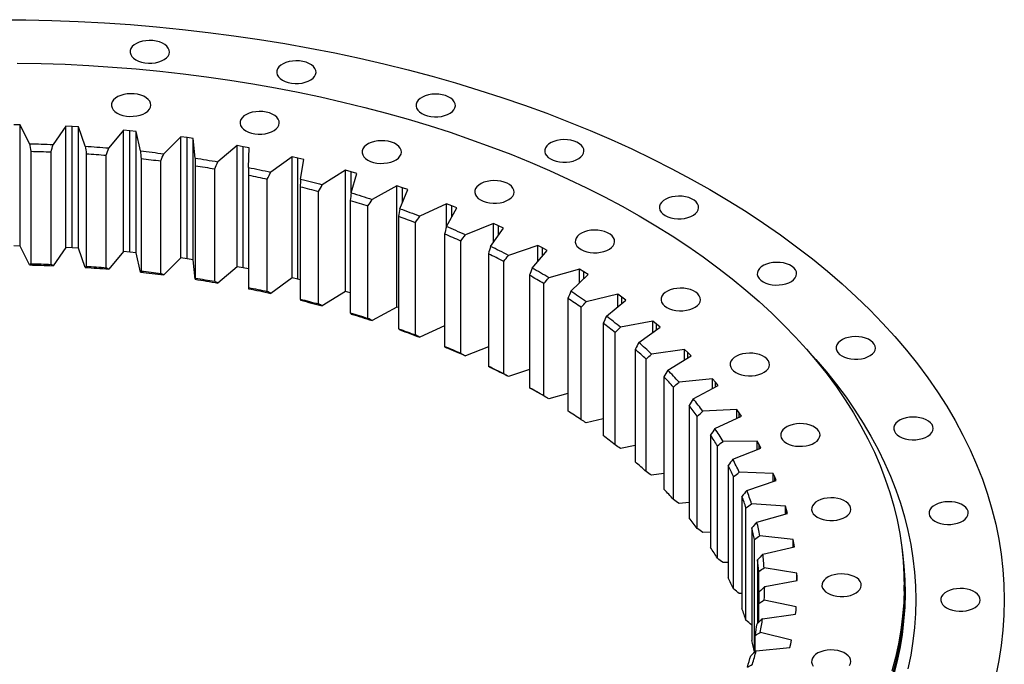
# Model space of a CAD drawing. Header units: millimetres. Extents: x 136 to 6498, y 4766 to 9347.
# Tile 10 of 10: x 4369 to 4920, y 7196 to 7557. Entities that reach past the tile are written whole.
import ezdxf

# ---------------------------------------------------------------- set-up
doc = ezdxf.new("R2010")
doc.units = ezdxf.units.MM
doc.header["$LTSCALE"] = 20

msp = doc.modelspace()

# ---------------------------------------------------------------- linework, layer by layer
at = {"color": 7, "linetype": 'Continuous', "lineweight": 25}
for p, q in [((4369.4, 7497.89), (4365.84, 7497.95)), ((4374.5, 7487.31), (4369.4, 7497.89)), ((4369.4, 7430.12), (4369.4, 7497.89)), ((4394.83, 7497.09), (4387.76, 7486.89)), ((4398.38, 7496.92), (4394.83, 7497.09)), ((4394.83, 7429.32), (4394.83, 7497.09)), ((4401.93, 7496.71), (4398.38, 7496.92)), ((4398.38, 7429.15), (4398.38, 7496.92)), ((4405.67, 7485.94), (4401.93, 7496.71)), ((4401.93, 7428.94), (4401.93, 7496.71)), ((4427.19, 7494.84), (4418.84, 7484.96)), ((4430.71, 7494.52), (4427.19, 7494.84)), ((4427.19, 7427.07), (4427.19, 7494.84)), ((4434.22, 7494.17), (4430.71, 7494.52)), ((4430.71, 7426.75), (4430.71, 7494.52)), ((4436.59, 7483.26), (4434.22, 7494.17)), ((4434.22, 7426.39), (4434.22, 7494.17)), ((4459.17, 7491.23), (4449.6, 7481.73)), ((4462.64, 7490.77), (4459.17, 7491.23)), ((4459.17, 7423.46), (4459.17, 7491.23)), ((4466.1, 7490.27), (4462.64, 7490.77)), ((4462.64, 7423), (4462.64, 7490.77)), ((4467.09, 7479.29), (4466.1, 7490.27)), ((4466.1, 7422.49), (4466.1, 7490.27)), ((4490.62, 7486.29), (4479.87, 7477.22)), ((4494.02, 7485.68), (4490.62, 7486.29)), ((4490.62, 7418.51), (4490.62, 7486.29)), ((4497.4, 7485.03), (4494.02, 7485.68)), ((4494.02, 7417.91), (4494.02, 7485.68)), ((4497, 7474.04), (4497.4, 7485.03)), ((4375.34, 7483.1), (4375.34, 7420.23)), ((4386.59, 7419.87), (4386.59, 7482.75)), ((4406.29, 7481.71), (4406.29, 7418.83)), ((4417.46, 7418), (4417.46, 7480.88)), ((4436.98, 7479.01), (4436.98, 7416.14)), ((4521.35, 7480.03), (4509.49, 7471.44)), ((4524.67, 7479.28), (4521.35, 7480.03)), ((4521.35, 7412.26), (4521.35, 7480.03)), ((4527.96, 7478.49), (4524.67, 7479.28)), ((4524.67, 7411.51), (4524.67, 7479.28)), ((4526.17, 7467.55), (4527.96, 7478.49)), ((4448.02, 7414.84), (4448.02, 7477.71)), ((4467.25, 7475.02), (4467.25, 7412.15)), ((4478.09, 7410.39), (4478.09, 7473.27)), ((4551.21, 7472.49), (4538.29, 7464.42)), ((4554.43, 7471.61), (4551.21, 7472.49)), ((4551.21, 7404.72), (4551.21, 7472.49)), ((4496.93, 7469.78), (4496.93, 7406.9)), ((4507.52, 7404.69), (4507.52, 7467.56)), ((4557.61, 7470.68), (4554.43, 7471.61)), ((4554.43, 7459.75), (4554.43, 7471.61)), ((4554.44, 7459.85), (4557.61, 7470.68)), ((4525.87, 7463.29), (4525.87, 7400.42)), ((4580.04, 7463.72), (4566.14, 7456.22)), ((4583.13, 7462.7), (4580.04, 7463.72)), ((4580.04, 7395.95), (4580.04, 7463.72)), ((4581.66, 7450.97), (4586.19, 7461.64)), ((4586.19, 7461.64), (4583.13, 7462.7)), ((4583.13, 7454.44), (4583.13, 7462.7)), ((4536.15, 7397.76), (4536.15, 7460.64)), ((4553.91, 7455.6), (4553.91, 7392.73)), ((4563.83, 7389.65), (4563.83, 7452.52)), ((4607.68, 7453.76), (4592.87, 7446.86)), ((4610.64, 7452.61), (4607.68, 7453.76)), ((4607.68, 7440.96), (4607.68, 7453.76)), ((4607.68, 7440.97), (4613.55, 7451.42)), ((4613.55, 7451.42), (4610.64, 7452.61)), ((4610.64, 7446.23), (4610.64, 7452.61)), ((4580.91, 7446.75), (4580.91, 7383.88)), ((4590.41, 7380.39), (4590.41, 7443.26)), ((4633.99, 7442.65), (4618.34, 7436.4)), ((4632.38, 7429.9), (4639.55, 7440.08)), ((4636.79, 7441.38), (4633.99, 7442.65)), ((4633.99, 7432.19), (4633.99, 7442.65)), ((4639.55, 7440.08), (4636.79, 7441.38)), ((4636.79, 7436.17), (4636.79, 7441.38)), ((4606.71, 7436.79), (4606.71, 7373.92)), ((4369.4, 7430.12), (4365.84, 7430.18)), ((4374.5, 7419.53), (4369.4, 7430.12)), ((4394.83, 7429.32), (4387.76, 7419.11)), ((4398.38, 7429.15), (4394.83, 7429.32)), ((4401.93, 7428.94), (4398.38, 7429.15)), ((4405.67, 7418.17), (4401.93, 7428.94)), ((4615.75, 7370.04), (4615.75, 7432.91)), ((4658.83, 7430.47), (4642.43, 7424.89)), ((4661.46, 7429.08), (4658.83, 7430.47)), ((4658.83, 7421.58), (4658.83, 7430.47)), ((4664.05, 7427.67), (4661.46, 7429.08)), ((4661.46, 7424.65), (4661.46, 7429.08)), ((4427.19, 7427.07), (4418.84, 7417.19)), ((4430.71, 7426.75), (4427.19, 7427.07)), ((4434.22, 7426.39), (4430.71, 7426.75)), ((4436.59, 7415.49), (4434.22, 7426.39)), ((4459.17, 7423.46), (4449.6, 7413.96)), ((4462.64, 7423), (4459.17, 7423.46)), ((4466.1, 7422.49), (4462.64, 7423)), ((4631.19, 7425.77), (4631.19, 7362.89)), ((4655.6, 7417.82), (4664.05, 7427.67)), ((4467.09, 7411.52), (4466.1, 7422.49)), ((4490.62, 7418.51), (4479.87, 7409.44)), ((4494.02, 7417.91), (4490.62, 7418.51)), ((4496.93, 7417.35), (4494.02, 7417.91)), ((4639.71, 7358.64), (4639.71, 7421.52)), ((4682.05, 7417.27), (4664.99, 7412.4)), ((4684.51, 7415.78), (4682.05, 7417.27)), ((4682.05, 7409.51), (4682.05, 7417.27)), ((4521.35, 7412.26), (4509.49, 7403.66)), ((4524.67, 7411.51), (4521.35, 7412.26)), ((4654.2, 7413.74), (4654.2, 7350.87)), ((4677.24, 7404.79), (4686.91, 7414.26)), ((4686.91, 7414.26), (4684.51, 7415.78)), ((4684.51, 7411.91), (4684.51, 7415.78)), ((4525.87, 7411.22), (4524.67, 7411.51)), ((4662.17, 7346.27), (4662.17, 7409.14)), ((4551.21, 7404.72), (4538.29, 7396.65)), ((4553.91, 7403.98), (4551.21, 7404.72)), ((4675.64, 7400.78), (4675.64, 7337.9)), ((4703.55, 7403.13), (4685.92, 7398.99)), ((4705.81, 7401.54), (4703.55, 7403.13)), ((4703.55, 7396.21), (4703.55, 7403.13)), ((4708.01, 7399.92), (4705.81, 7401.54)), ((4705.81, 7398.09), (4705.81, 7401.54)), ((4580.04, 7395.95), (4566.14, 7388.44)), ((4580.91, 7395.66), (4580.04, 7395.95)), ((4683, 7332.98), (4683, 7395.85)), ((4697.17, 7390.89), (4708.01, 7399.92)), ((4606.71, 7385.53), (4592.87, 7379.08)), ((4695.38, 7386.94), (4695.38, 7324.07)), ((4723.2, 7388.12), (4705.09, 7384.74)), ((4715.29, 7376.18), (4727.24, 7384.74)), ((4725.25, 7386.44), (4723.2, 7388.12)), ((4723.2, 7381.84), (4723.2, 7388.12)), ((4727.24, 7384.74), (4725.25, 7386.44)), ((4725.25, 7383.31), (4725.25, 7386.44)), ((4702.1, 7318.85), (4702.1, 7381.73)), ((4631.19, 7373.76), (4618.34, 7368.62)), ((4713.31, 7372.32), (4713.31, 7309.44)), ((4740.9, 7372.33), (4722.42, 7369.71)), ((4731.5, 7360.75), (4744.5, 7368.78)), ((4742.74, 7370.56), (4740.9, 7372.33)), ((4740.9, 7366.55), (4740.9, 7372.33)), ((4744.5, 7368.78), (4742.74, 7370.56)), ((4742.74, 7367.69), (4742.74, 7370.56)), ((4719.35, 7303.96), (4719.35, 7366.83)), ((4654.2, 7361.12), (4642.43, 7357.12)), ((4729.35, 7356.97), (4729.35, 7294.1)), ((4734.68, 7288.37), (4734.68, 7351.25)), ((4756.56, 7355.83), (4737.79, 7354)), ((4745.72, 7344.68), (4759.7, 7352.14)), ((4758.16, 7353.99), (4756.56, 7355.83)), ((4756.56, 7350.46), (4756.56, 7355.83)), ((4759.7, 7352.14), (4758.16, 7353.99)), ((4758.16, 7351.31), (4758.16, 7353.99)), ((4675.64, 7347.67), (4664.99, 7344.63)), ((4743.41, 7340.99), (4743.41, 7278.12)), ((4748, 7272.18), (4748, 7335.06)), ((4770.09, 7338.71), (4751.14, 7337.68)), ((4757.87, 7328.05), (4772.76, 7334.9)), ((4771.46, 7336.81), (4770.09, 7338.71)), ((4770.09, 7333.67), (4770.09, 7338.71)), ((4772.76, 7334.9), (4771.46, 7336.81)), ((4771.46, 7334.3), (4771.46, 7336.81)), ((4695.38, 7333.44), (4685.92, 7331.22)), ((4755.41, 7324.46), (4755.41, 7261.59)), ((4713.31, 7318.5), (4705.09, 7316.96)), ((4759.24, 7255.48), (4759.24, 7318.35)), ((4781.42, 7321.07), (4762.39, 7320.84)), ((4782.54, 7319.12), (4781.42, 7321.07)), ((4781.42, 7316.29), (4781.42, 7321.07)), ((4783.6, 7317.15), (4782.54, 7319.12)), ((4782.54, 7316.74), (4782.54, 7319.12)), ((4767.88, 7310.95), (4783.6, 7317.15)), ((4765.28, 7307.47), (4765.28, 7244.6)), ((4729.35, 7302.92), (4722.42, 7301.94)), ((4790.49, 7303), (4771.48, 7303.57)), ((4791.36, 7301.01), (4790.49, 7303)), ((4790.49, 7298.44), (4790.49, 7303)), ((4768.33, 7238.34), (4768.33, 7301.22)), ((4775.71, 7293.48), (4792.16, 7299)), ((4792.16, 7299), (4791.36, 7301.01)), ((4791.36, 7298.73), (4791.36, 7301.01)), ((4743.41, 7286.77), (4737.79, 7286.22)), ((4772.98, 7290.11), (4772.98, 7227.24)), ((4797.24, 7284.6), (4778.36, 7285.97)), ((4775.23, 7220.87), (4775.23, 7283.74)), ((4781.3, 7275.72), (4798.41, 7280.54)), ((4797.86, 7282.57), (4797.24, 7284.6)), ((4797.24, 7280.21), (4797.24, 7284.6)), ((4798.41, 7280.54), (4797.86, 7282.57)), ((4797.86, 7280.38), (4797.86, 7282.57)), ((4755.41, 7270.14), (4751.14, 7269.9)), ((4778.47, 7272.47), (4778.47, 7209.6)), ((4779.9, 7203.15), (4779.9, 7266.03)), ((4801.66, 7265.96), (4782.99, 7268.12)), ((4802.02, 7263.91), (4801.66, 7265.96)), ((4801.66, 7261.71), (4801.66, 7265.96)), ((4802.31, 7261.86), (4802.02, 7263.91)), ((4802.02, 7261.79), (4802.02, 7263.91)), ((4784.63, 7257.78), (4802.31, 7261.86)), ((4765.28, 7253.1), (4762.39, 7253.07)), ((4781.71, 7254.65), (4781.71, 7219.12)), ((4782.33, 7219.7), (4782.33, 7248.16)), ((4803.7, 7247.18), (4785.36, 7250.12)), ((4803.8, 7245.12), (4803.7, 7247.18)), ((4803.7, 7243.04), (4803.7, 7247.18)), ((4785.69, 7239.74), (4803.83, 7243.07)), ((4803.83, 7243.07), (4803.8, 7245.12)), ((4803.8, 7243.06), (4803.8, 7245.12)), ((4772.98, 7235.75), (4771.48, 7235.8)), ((4863.69, 7237.15), (4863.69, 7240.42)), ((4782.48, 7219.85), (4782.48, 7230.24)), ((4803.37, 7228.37), (4785.45, 7232.07)), ((4802.98, 7224.26), (4803.21, 7226.31)), ((4803.21, 7226.31), (4803.37, 7228.37)), ((4784.46, 7221.71), (4802.98, 7224.26)), ((4778.47, 7218.18), (4778.36, 7218.19)), ((4800.65, 7209.62), (4783.25, 7214.07)), ((4780.37, 7203.25), (4780.37, 7212.36)), ((4800.24, 7207.58), (4800.65, 7209.62)), ((4780.08, 7202.99), (4779.9, 7203.15)), ((4780.96, 7203.77), (4799.75, 7205.54)), ((4799.75, 7205.54), (4800.24, 7207.58))]:
    msp.add_line(p, q, dxfattribs=at)
at = {"color": 7, "linetype": 'Continuous', "lineweight": 25, "flags": 128}
for points in [[(4357.69, 7556.69), (4372.4, 7556.58), (4387.11, 7556.24), (4401.79, 7555.69), (4416.44, 7554.91), (4431.05, 7553.91), (4445.61, 7552.69), (4460.11, 7551.26), (4474.54, 7549.6), (4488.89, 7547.72), (4503.15, 7545.63), (4517.31, 7543.33), (4531.36, 7540.81), (4545.29, 7538.08), (4559.1, 7535.14), (4572.76, 7531.99), (4586.28, 7528.64), (4599.64, 7525.08), (4612.83, 7521.33), (4625.86, 7517.37), (4638.69, 7513.22), (4651.34, 7508.88), (4663.78, 7504.35), (4676.01, 7499.63), (4688.03, 7494.73), (4699.82, 7489.65), (4711.37, 7484.39), (4722.68, 7478.96), (4733.74, 7473.36), (4744.55, 7467.59), (4755.09, 7461.66)], [(4434, 7534.24), (4435.51, 7533.51), (4437.23, 7532.94), (4439.09, 7532.57), (4441.04, 7532.39), (4443.01, 7532.42), (4444.94, 7532.64), (4446.77, 7533.07), (4448.44, 7533.67), (4449.9, 7534.44), (4451.09, 7535.35), (4451.99, 7536.36), (4452.55, 7537.45), (4452.77, 7538.58), (4452.64, 7539.72), (4452.16, 7540.82), (4451.34, 7541.86), (4450.22, 7542.79), (4448.83, 7543.6), (4447.2, 7544.25), (4445.41, 7544.72), (4443.5, 7545), (4441.53, 7545.07), (4439.57, 7544.95), (4437.68, 7544.62), (4435.92, 7544.1), (4434.35, 7543.41), (4433.02, 7542.57), (4431.97, 7541.61), (4431.24, 7540.55), (4430.84, 7539.44), (4430.8, 7538.3), (4431.11, 7537.17), (4431.76, 7536.1), (4432.73, 7535.11), (4434, 7534.24)], [(4516.01, 7522.87), (4517.52, 7522.14), (4519.24, 7521.58), (4521.1, 7521.2), (4523.05, 7521.02), (4525.02, 7521.05), (4526.95, 7521.28), (4528.78, 7521.7), (4530.45, 7522.31), (4531.91, 7523.07), (4533.1, 7523.98), (4534, 7524.99), (4534.57, 7526.08), (4534.79, 7527.22), (4534.65, 7528.35), (4534.17, 7529.46), (4533.36, 7530.49), (4532.23, 7531.43), (4530.84, 7532.23), (4529.22, 7532.88), (4527.42, 7533.35), (4525.51, 7533.63), (4523.54, 7533.71), (4521.58, 7533.58), (4519.69, 7533.25), (4517.94, 7532.74), (4516.37, 7532.05), (4515.04, 7531.21), (4513.99, 7530.24), (4513.25, 7529.19), (4512.86, 7528.07), (4512.81, 7526.93), (4513.12, 7525.81), (4513.77, 7524.73), (4514.75, 7523.74), (4516.01, 7522.87)], [(4367.71, 7532.47), (4381.06, 7532.21), (4394.4, 7531.76), (4407.7, 7531.1), (4420.98, 7530.23), (4434.21, 7529.17), (4447.38, 7527.9), (4460.5, 7526.43), (4473.54, 7524.77), (4486.5, 7522.9), (4499.37, 7520.84), (4512.15, 7518.58), (4524.81, 7516.13), (4537.36, 7513.49), (4549.79, 7510.66), (4562.08, 7507.64), (4574.22, 7504.43), (4586.22, 7501.04), (4598.06, 7497.46), (4609.73, 7493.71), (4621.22, 7489.78), (4632.53, 7485.68), (4643.65, 7481.41), (4654.57, 7476.97), (4665.28, 7472.36), (4675.78, 7467.59), (4686.06, 7462.66), (4696.11, 7457.58), (4705.92, 7452.35), (4715.49, 7446.97)], [(4423.59, 7504.48), (4425.11, 7503.75), (4426.82, 7503.19), (4428.69, 7502.82), (4430.63, 7502.64), (4432.6, 7502.66), (4434.54, 7502.89), (4436.37, 7503.32), (4438.04, 7503.92), (4439.49, 7504.69), (4440.69, 7505.6), (4441.58, 7506.61), (4442.15, 7507.7), (4442.37, 7508.83), (4442.24, 7509.97), (4441.76, 7511.07), (4440.94, 7512.11), (4439.82, 7513.04), (4438.42, 7513.85), (4436.8, 7514.5), (4435.01, 7514.97), (4433.09, 7515.25), (4431.13, 7515.32), (4429.17, 7515.19), (4427.28, 7514.87), (4425.52, 7514.35), (4423.95, 7513.66), (4422.62, 7512.82), (4421.57, 7511.86), (4420.84, 7510.8), (4420.44, 7509.68), (4420.4, 7508.55), (4420.71, 7507.42), (4421.36, 7506.35), (4422.33, 7505.36), (4423.59, 7504.48)], [(4593.93, 7504.24), (4595.45, 7503.51), (4597.16, 7502.94), (4599.02, 7502.57), (4600.97, 7502.39), (4602.94, 7502.42), (4604.88, 7502.64), (4606.71, 7503.07), (4608.38, 7503.67), (4609.83, 7504.44), (4611.03, 7505.35), (4611.92, 7506.36), (4612.49, 7507.45), (4612.71, 7508.58), (4612.58, 7509.72), (4612.09, 7510.82), (4611.28, 7511.86), (4610.16, 7512.8), (4608.76, 7513.6), (4607.14, 7514.25), (4605.35, 7514.72), (4603.43, 7515), (4601.47, 7515.07), (4599.51, 7514.95), (4597.62, 7514.62), (4595.86, 7514.1), (4594.29, 7513.41), (4592.96, 7512.57), (4591.91, 7511.61), (4591.18, 7510.55), (4590.78, 7509.44), (4590.74, 7508.3), (4591.05, 7507.17), (4591.7, 7506.1), (4592.67, 7505.11), (4593.93, 7504.24)], [(4495.46, 7494.52), (4496.97, 7493.79), (4498.69, 7493.23), (4500.55, 7492.86), (4502.5, 7492.68), (4504.47, 7492.7), (4506.4, 7492.93), (4508.23, 7493.36), (4509.9, 7493.96), (4511.36, 7494.73), (4512.55, 7495.63), (4513.45, 7496.65), (4514.02, 7497.74), (4514.24, 7498.87), (4514.1, 7500.01), (4513.62, 7501.11), (4512.81, 7502.15), (4511.68, 7503.08), (4510.29, 7503.89), (4508.67, 7504.54), (4506.87, 7505.01), (4504.96, 7505.29), (4502.99, 7505.36), (4501.03, 7505.23), (4499.14, 7504.91), (4497.39, 7504.39), (4495.82, 7503.7), (4494.49, 7502.86), (4493.44, 7501.9), (4492.7, 7500.84), (4492.31, 7499.72), (4492.26, 7498.59), (4492.57, 7497.46), (4493.22, 7496.39), (4494.2, 7495.4), (4495.46, 7494.52)], [(4563.74, 7478.2), (4565.26, 7477.47), (4566.97, 7476.9), (4568.83, 7476.53), (4570.78, 7476.35), (4572.75, 7476.38), (4574.69, 7476.6), (4576.52, 7477.03), (4578.19, 7477.63), (4579.64, 7478.4), (4580.84, 7479.31), (4581.73, 7480.32), (4582.3, 7481.41), (4582.52, 7482.54), (4582.39, 7483.68), (4581.9, 7484.78), (4581.09, 7485.82), (4579.97, 7486.76), (4578.57, 7487.56), (4576.95, 7488.21), (4575.15, 7488.68), (4573.24, 7488.96), (4571.27, 7489.03), (4569.32, 7488.91), (4567.43, 7488.58), (4565.67, 7488.06), (4564.1, 7487.37), (4562.77, 7486.53), (4561.72, 7485.57), (4560.99, 7484.51), (4560.59, 7483.4), (4560.55, 7482.26), (4560.86, 7481.13), (4561.51, 7480.06), (4562.48, 7479.07), (4563.74, 7478.2)], [(4665.85, 7478.79), (4667.36, 7478.07), (4669.08, 7477.5), (4670.94, 7477.13), (4672.89, 7476.95), (4674.86, 7476.97), (4676.79, 7477.2), (4678.62, 7477.63), (4680.29, 7478.23), (4681.75, 7479), (4682.94, 7479.91), (4683.84, 7480.92), (4684.4, 7482.01), (4684.62, 7483.14), (4684.49, 7484.28), (4684.01, 7485.38), (4683.19, 7486.42), (4682.07, 7487.35), (4680.68, 7488.16), (4679.06, 7488.81), (4677.26, 7489.28), (4675.35, 7489.56), (4673.38, 7489.63), (4671.42, 7489.51), (4669.53, 7489.18), (4667.77, 7488.66), (4666.21, 7487.97), (4664.87, 7487.13), (4663.83, 7486.17), (4663.09, 7485.11), (4662.7, 7484), (4662.65, 7482.86), (4662.96, 7481.73), (4663.61, 7480.66), (4664.58, 7479.67), (4665.85, 7478.79)], [(4374.5, 7487.31), (4376.16, 7487.27), (4377.82, 7487.22), (4379.48, 7487.18), (4381.13, 7487.13), (4382.79, 7487.07), (4384.45, 7487.01), (4386.1, 7486.95), (4387.76, 7486.89)], [(4405.67, 7485.94), (4407.32, 7485.83), (4408.97, 7485.72), (4410.62, 7485.6), (4412.27, 7485.48), (4413.91, 7485.36), (4415.56, 7485.23), (4417.2, 7485.1), (4418.84, 7484.96)], [(4375.34, 7483.1), (4376.75, 7483.07), (4378.16, 7483.03), (4379.56, 7482.99), (4380.97, 7482.95), (4382.37, 7482.9), (4383.78, 7482.85), (4385.18, 7482.8), (4386.59, 7482.75)], [(4406.29, 7481.71), (4407.69, 7481.61), (4409.09, 7481.52), (4410.49, 7481.42), (4411.88, 7481.31), (4413.28, 7481.21), (4414.67, 7481.1), (4416.07, 7480.99), (4417.46, 7480.88)], [(4436.59, 7483.26), (4438.22, 7483.09), (4439.85, 7482.9), (4441.48, 7482.72), (4443.11, 7482.53), (4444.73, 7482.33), (4446.36, 7482.14), (4447.98, 7481.94), (4449.6, 7481.73)], [(4436.98, 7479.01), (4438.37, 7478.86), (4439.75, 7478.7), (4441.13, 7478.54), (4442.51, 7478.38), (4443.89, 7478.22), (4445.27, 7478.05), (4446.64, 7477.88), (4448.02, 7477.71)], [(4467.09, 7479.29), (4468.69, 7479.04), (4470.29, 7478.79), (4471.89, 7478.54), (4473.49, 7478.28), (4475.09, 7478.02), (4476.69, 7477.76), (4478.28, 7477.49), (4479.87, 7477.22)], [(4467.25, 7475.02), (4468.61, 7474.81), (4469.97, 7474.6), (4471.32, 7474.38), (4472.68, 7474.17), (4474.04, 7473.94), (4475.39, 7473.72), (4476.74, 7473.49), (4478.09, 7473.27)], [(4497, 7474.04), (4498.57, 7473.73), (4500.13, 7473.41), (4501.7, 7473.09), (4503.26, 7472.77), (4504.82, 7472.44), (4506.38, 7472.11), (4507.93, 7471.77), (4509.49, 7471.44)], [(4496.93, 7469.78), (4498.26, 7469.51), (4499.59, 7469.24), (4500.92, 7468.97), (4502.24, 7468.69), (4503.56, 7468.41), (4504.88, 7468.13), (4506.2, 7467.85), (4507.52, 7467.56)], [(4526.17, 7467.55), (4527.69, 7467.17), (4529.21, 7466.79), (4530.73, 7466.4), (4532.25, 7466.01), (4533.77, 7465.62), (4535.28, 7465.23), (4536.79, 7464.83), (4538.29, 7464.42)], [(4525.87, 7463.29), (4527.16, 7462.97), (4528.45, 7462.64), (4529.74, 7462.31), (4531.03, 7461.98), (4532.31, 7461.65), (4533.6, 7461.32), (4534.88, 7460.98), (4536.15, 7460.64)], [(4626.76, 7455.9), (4628.27, 7455.17), (4629.99, 7454.61), (4631.85, 7454.23), (4633.8, 7454.06), (4635.77, 7454.08), (4637.7, 7454.31), (4639.53, 7454.73), (4641.2, 7455.34), (4642.66, 7456.11), (4643.85, 7457.01), (4644.75, 7458.03), (4645.32, 7459.12), (4645.54, 7460.25), (4645.4, 7461.39), (4644.92, 7462.49), (4644.11, 7463.53), (4642.98, 7464.46), (4641.59, 7465.27), (4639.97, 7465.92), (4638.17, 7466.39), (4636.26, 7466.66), (4634.29, 7466.74), (4632.33, 7466.61), (4630.44, 7466.29), (4628.69, 7465.77), (4627.12, 7465.08), (4625.79, 7464.24), (4624.74, 7463.28), (4624, 7462.22), (4623.61, 7461.1), (4623.56, 7459.97), (4623.87, 7458.84), (4624.52, 7457.77), (4625.5, 7456.78), (4626.76, 7455.9)], [(4755.09, 7461.66), (4765.35, 7455.58), (4775.34, 7449.34), (4785.04, 7442.96), (4794.45, 7436.43), (4803.56, 7429.76), (4812.36, 7422.95), (4820.85, 7416.02), (4829.03, 7408.95), (4836.88, 7401.77), (4844.4, 7394.47), (4851.59, 7387.06), (4858.44, 7379.54), (4864.95, 7371.93), (4871.1, 7364.21), (4876.91, 7356.41), (4882.36, 7348.52), (4887.46, 7340.55), (4892.19, 7332.51), (4896.55, 7324.4), (4900.54, 7316.22), (4904.16, 7307.99), (4907.41, 7299.71), (4910.28, 7291.38), (4912.77, 7283.01), (4914.88, 7274.6), (4916.61, 7266.17), (4917.96, 7257.71), (4918.92, 7249.23), (4919.5, 7240.75), (4919.69, 7232.25), (4919.5, 7223.76), (4918.92, 7215.27), (4917.96, 7206.8), (4916.61, 7198.34), (4914.88, 7189.91)], [(4554.44, 7459.85), (4555.91, 7459.4), (4557.38, 7458.96), (4558.85, 7458.51), (4560.31, 7458.06), (4561.77, 7457.6), (4563.23, 7457.14), (4564.68, 7456.68), (4566.14, 7456.22)], [(4729.98, 7447.17), (4731.5, 7446.44), (4733.21, 7445.88), (4735.07, 7445.51), (4737.02, 7445.33), (4738.99, 7445.35), (4740.93, 7445.58), (4742.76, 7446.01), (4744.43, 7446.61), (4745.88, 7447.38), (4747.08, 7448.28), (4747.97, 7449.3), (4748.54, 7450.39), (4748.76, 7451.52), (4748.63, 7452.66), (4748.14, 7453.76), (4747.33, 7454.8), (4746.21, 7455.73), (4744.81, 7456.54), (4743.19, 7457.19), (4741.4, 7457.66), (4739.48, 7457.94), (4737.52, 7458.01), (4735.56, 7457.88), (4733.67, 7457.56), (4731.91, 7457.04), (4730.34, 7456.35), (4729.01, 7455.51), (4727.96, 7454.55), (4727.23, 7453.49), (4726.83, 7452.37), (4726.79, 7451.24), (4727.1, 7450.11), (4727.75, 7449.04), (4728.72, 7448.05), (4729.98, 7447.17)], [(4553.91, 7455.6), (4555.16, 7455.23), (4556.41, 7454.85), (4557.65, 7454.47), (4558.89, 7454.08), (4560.13, 7453.7), (4561.37, 7453.31), (4562.6, 7452.92), (4563.83, 7452.52)], [(4581.66, 7450.97), (4583.07, 7450.47), (4584.48, 7449.96), (4585.89, 7449.45), (4587.29, 7448.94), (4588.69, 7448.42), (4590.09, 7447.9), (4591.48, 7447.38), (4592.87, 7446.86)], [(4580.91, 7446.75), (4582.11, 7446.32), (4583.3, 7445.89), (4584.49, 7445.46), (4585.68, 7445.03), (4586.87, 7444.59), (4588.05, 7444.15), (4589.23, 7443.71), (4590.41, 7443.26)], [(4715.49, 7446.97), (4724.81, 7441.45), (4733.87, 7435.78), (4742.67, 7429.98), (4751.21, 7424.05), (4759.47, 7417.99), (4767.45, 7411.8), (4775.14, 7405.5), (4782.54, 7399.08), (4789.65, 7392.55), (4796.46, 7385.92), (4802.96, 7379.18), (4809.15, 7372.35), (4815.02, 7365.42), (4820.58, 7358.41), (4825.81, 7351.31), (4830.72, 7344.14), (4835.3, 7336.9), (4839.54, 7329.58), (4843.45, 7322.21), (4847.02, 7314.78), (4850.25, 7307.3), (4853.14, 7299.77), (4855.68, 7292.2), (4857.87, 7284.59), (4859.72, 7276.95), (4861.21, 7269.29), (4862.36, 7261.61), (4863.15, 7253.91), (4863.59, 7246.2), (4863.68, 7238.49), (4863.42, 7230.78), (4862.8, 7223.08), (4861.83, 7215.39), (4860.51, 7207.71), (4858.84, 7200.06), (4856.82, 7192.44)], [(4682.96, 7428.19), (4684.48, 7427.46), (4686.19, 7426.9), (4688.05, 7426.53), (4690, 7426.35), (4691.97, 7426.37), (4693.9, 7426.6), (4695.73, 7427.02), (4697.4, 7427.63), (4698.86, 7428.4), (4700.05, 7429.3), (4700.95, 7430.32), (4701.52, 7431.41), (4701.74, 7432.54), (4701.6, 7433.68), (4701.12, 7434.78), (4700.31, 7435.82), (4699.18, 7436.75), (4697.79, 7437.56), (4696.17, 7438.21), (4694.37, 7438.68), (4692.46, 7438.95), (4690.49, 7439.03), (4688.53, 7438.9), (4686.64, 7438.58), (4684.89, 7438.06), (4683.32, 7437.37), (4681.99, 7436.53), (4680.94, 7435.57), (4680.2, 7434.51), (4679.81, 7433.39), (4679.76, 7432.26), (4680.07, 7431.13), (4680.72, 7430.06), (4681.7, 7429.07), (4682.96, 7428.19)], [(4374.5, 7419.53), (4376.16, 7419.49), (4377.82, 7419.45), (4379.48, 7419.4), (4381.13, 7419.35), (4382.79, 7419.3), (4384.45, 7419.24), (4386.1, 7419.18), (4387.76, 7419.11)], [(4375.34, 7420.23), (4376.75, 7420.2), (4378.16, 7420.16), (4379.56, 7420.12), (4380.97, 7420.07), (4382.37, 7420.03), (4383.78, 7419.98), (4385.18, 7419.93), (4386.59, 7419.87)], [(4405.67, 7418.17), (4407.32, 7418.06), (4408.97, 7417.95), (4410.62, 7417.83), (4412.27, 7417.71), (4413.91, 7417.58), (4415.56, 7417.46), (4417.2, 7417.33), (4418.84, 7417.19)], [(4406.29, 7418.83), (4407.69, 7418.74), (4409.09, 7418.64), (4410.49, 7418.54), (4411.88, 7418.44), (4413.28, 7418.34), (4414.67, 7418.23), (4416.07, 7418.12), (4417.46, 7418)], [(4784.76, 7410.15), (4786.27, 7409.42), (4787.99, 7408.86), (4789.85, 7408.48), (4791.8, 7408.3), (4793.77, 7408.33), (4795.7, 7408.56), (4797.53, 7408.98), (4799.2, 7409.59), (4800.66, 7410.35), (4801.85, 7411.26), (4802.75, 7412.27), (4803.32, 7413.36), (4803.54, 7414.5), (4803.4, 7415.63), (4802.92, 7416.74), (4802.11, 7417.77), (4800.98, 7418.71), (4799.59, 7419.51), (4797.97, 7420.16), (4796.17, 7420.63), (4794.26, 7420.91), (4792.29, 7420.99), (4790.33, 7420.86), (4788.44, 7420.53), (4786.69, 7420.02), (4785.12, 7419.33), (4783.79, 7418.49), (4782.74, 7417.52), (4782, 7416.46), (4781.61, 7415.35), (4781.56, 7414.21), (4781.87, 7413.09), (4782.52, 7412.01), (4783.5, 7411.02), (4784.76, 7410.15)], [(4436.59, 7415.49), (4438.22, 7415.31), (4439.85, 7415.13), (4441.48, 7414.94), (4443.11, 7414.75), (4444.73, 7414.56), (4446.36, 7414.37), (4447.98, 7414.16), (4449.6, 7413.96)], [(4436.98, 7416.14), (4438.37, 7415.98), (4439.75, 7415.83), (4441.13, 7415.67), (4442.51, 7415.51), (4443.89, 7415.34), (4445.27, 7415.18), (4446.64, 7415.01), (4448.02, 7414.84)], [(4467.25, 7412.15), (4468.61, 7411.94), (4469.97, 7411.73), (4471.32, 7411.51), (4472.68, 7411.29), (4474.04, 7411.07), (4475.39, 7410.85), (4476.74, 7410.62), (4478.09, 7410.39)], [(4467.09, 7411.52), (4468.69, 7411.27), (4470.29, 7411.02), (4471.89, 7410.77), (4473.49, 7410.51), (4475.09, 7410.25), (4476.69, 7409.98), (4478.28, 7409.72), (4479.87, 7409.44)], [(4496.93, 7406.9), (4498.26, 7406.63), (4499.59, 7406.36), (4500.92, 7406.09), (4502.24, 7405.82), (4503.56, 7405.54), (4504.88, 7405.26), (4506.2, 7404.98), (4507.52, 7404.69)], [(4497, 7406.27), (4498.57, 7405.96), (4500.13, 7405.64), (4501.7, 7405.32), (4503.26, 7405), (4504.82, 7404.67), (4506.38, 7404.34), (4507.93, 7404), (4509.49, 7403.66)], [(4730.96, 7395.75), (4732.47, 7395.02), (4734.19, 7394.46), (4736.05, 7394.08), (4738, 7393.9), (4739.97, 7393.93), (4741.9, 7394.16), (4743.73, 7394.58), (4745.4, 7395.19), (4746.86, 7395.95), (4748.05, 7396.86), (4748.95, 7397.87), (4749.52, 7398.97), (4749.74, 7400.1), (4749.6, 7401.23), (4749.12, 7402.34), (4748.31, 7403.37), (4747.18, 7404.31), (4745.79, 7405.11), (4744.17, 7405.76), (4742.37, 7406.23), (4740.46, 7406.51), (4738.49, 7406.59), (4736.53, 7406.46), (4734.64, 7406.13), (4732.89, 7405.62), (4731.32, 7404.93), (4729.99, 7404.09), (4728.94, 7403.12), (4728.2, 7402.07), (4727.81, 7400.95), (4727.76, 7399.81), (4728.07, 7398.69), (4728.72, 7397.61), (4729.7, 7396.62), (4730.96, 7395.75)], [(4525.87, 7400.42), (4527.16, 7400.09), (4528.45, 7399.77), (4529.74, 7399.44), (4531.03, 7399.11), (4532.31, 7398.78), (4533.6, 7398.44), (4534.88, 7398.1), (4536.15, 7397.76)], [(4526.17, 7399.78), (4527.69, 7399.4), (4529.21, 7399.02), (4530.73, 7398.63), (4532.25, 7398.24), (4533.77, 7397.85), (4535.28, 7397.45), (4536.79, 7397.05), (4538.29, 7396.65)], [(4553.91, 7392.73), (4555.16, 7392.35), (4556.41, 7391.97), (4557.65, 7391.59), (4558.89, 7391.21), (4560.13, 7390.82), (4561.37, 7390.43), (4562.6, 7390.04), (4563.83, 7389.65)], [(4554.44, 7392.07), (4555.91, 7391.63), (4557.38, 7391.18), (4558.85, 7390.74), (4560.31, 7390.28), (4561.77, 7389.83), (4563.23, 7389.37), (4564.68, 7388.91), (4566.14, 7388.44)], [(4580.91, 7383.88), (4582.11, 7383.45), (4583.3, 7383.02), (4584.49, 7382.59), (4585.68, 7382.15), (4586.87, 7381.72), (4588.05, 7381.28), (4589.23, 7380.83), (4590.41, 7380.39)], [(4581.66, 7383.2), (4583.07, 7382.69), (4584.48, 7382.19), (4585.89, 7381.68), (4587.29, 7381.16), (4588.69, 7380.65), (4590.09, 7380.13), (4591.48, 7379.61), (4592.87, 7379.08)], [(4828.83, 7368.63), (4830.34, 7367.9), (4832.06, 7367.34), (4833.92, 7366.97), (4835.87, 7366.79), (4837.84, 7366.81), (4839.77, 7367.04), (4841.6, 7367.47), (4843.27, 7368.07), (4844.73, 7368.84), (4845.92, 7369.74), (4846.82, 7370.76), (4847.38, 7371.85), (4847.61, 7372.98), (4847.47, 7374.12), (4846.99, 7375.22), (4846.18, 7376.26), (4845.05, 7377.19), (4843.66, 7378), (4842.04, 7378.65), (4840.24, 7379.12), (4838.33, 7379.4), (4836.36, 7379.47), (4834.4, 7379.34), (4832.51, 7379.02), (4830.76, 7378.5), (4829.19, 7377.81), (4827.86, 7376.97), (4826.81, 7376.01), (4826.07, 7374.95), (4825.68, 7373.83), (4825.63, 7372.7), (4825.94, 7371.57), (4826.59, 7370.5), (4827.57, 7369.51), (4828.83, 7368.63)], [(4769.58, 7359.37), (4771.09, 7358.64), (4772.81, 7358.08), (4774.67, 7357.7), (4776.62, 7357.52), (4778.59, 7357.55), (4780.52, 7357.78), (4782.35, 7358.2), (4784.02, 7358.81), (4785.48, 7359.58), (4786.67, 7360.48), (4787.57, 7361.5), (4788.13, 7362.59), (4788.35, 7363.72), (4788.22, 7364.85), (4787.74, 7365.96), (4786.92, 7366.99), (4785.8, 7367.93), (4784.41, 7368.73), (4782.78, 7369.38), (4780.99, 7369.85), (4779.08, 7370.13), (4777.11, 7370.21), (4775.15, 7370.08), (4773.26, 7369.75), (4771.5, 7369.24), (4769.93, 7368.55), (4768.6, 7367.71), (4767.56, 7366.74), (4766.82, 7365.69), (4766.43, 7364.57), (4766.38, 7363.43), (4766.69, 7362.31), (4767.34, 7361.23), (4768.31, 7360.24), (4769.58, 7359.37)], [(4808.71, 7372.84), (4814.33, 7366.65), (4820.27, 7359.71), (4825.88, 7352.67), (4831.18, 7345.56), (4836.15, 7338.36), (4840.8, 7331.1), (4845.11, 7323.76), (4849.09, 7316.36), (4852.73, 7308.91), (4856.03, 7301.4), (4858.99, 7293.85), (4861.61, 7286.25), (4863.88, 7278.62), (4865.81, 7270.95), (4867.38, 7263.26), (4868.61, 7255.55), (4869.49, 7247.82), (4870.02, 7240.08), (4870.19, 7232.34), (4870.02, 7224.59), (4869.49, 7216.85), (4868.61, 7209.12), (4867.38, 7201.41), (4865.81, 7193.72)], [(4797.86, 7319.95), (4799.38, 7319.22), (4801.09, 7318.66), (4802.95, 7318.28), (4804.9, 7318.11), (4806.87, 7318.13), (4808.8, 7318.36), (4810.63, 7318.78), (4812.3, 7319.39), (4813.76, 7320.16), (4814.95, 7321.06), (4815.85, 7322.08), (4816.42, 7323.17), (4816.64, 7324.3), (4816.5, 7325.43), (4816.02, 7326.54), (4815.21, 7327.58), (4814.08, 7328.51), (4812.69, 7329.32), (4811.07, 7329.96), (4809.27, 7330.44), (4807.36, 7330.71), (4805.39, 7330.79), (4803.43, 7330.66), (4801.54, 7330.33), (4799.79, 7329.82), (4798.22, 7329.13), (4796.89, 7328.29), (4795.84, 7327.32), (4795.1, 7326.27), (4794.71, 7325.15), (4794.66, 7324.01), (4794.97, 7322.89), (4795.62, 7321.82), (4796.6, 7320.82), (4797.86, 7319.95)], [(4861.11, 7323.65), (4862.62, 7322.92), (4864.34, 7322.36), (4866.2, 7321.98), (4868.15, 7321.8), (4870.12, 7321.83), (4872.05, 7322.06), (4873.88, 7322.48), (4875.55, 7323.09), (4877, 7323.85), (4878.2, 7324.76), (4879.09, 7325.77), (4879.66, 7326.87), (4879.88, 7328), (4879.75, 7329.13), (4879.27, 7330.24), (4878.45, 7331.27), (4877.33, 7332.21), (4875.93, 7333.01), (4874.31, 7333.66), (4872.52, 7334.13), (4870.61, 7334.41), (4868.64, 7334.49), (4866.68, 7334.36), (4864.79, 7334.03), (4863.03, 7333.52), (4861.46, 7332.83), (4860.13, 7331.99), (4859.08, 7331.02), (4858.35, 7329.97), (4857.95, 7328.85), (4857.91, 7327.71), (4858.22, 7326.59), (4858.87, 7325.51), (4859.84, 7324.52), (4861.11, 7323.65)], [(4815.12, 7278.46), (4816.63, 7277.73), (4818.34, 7277.17), (4820.21, 7276.8), (4822.15, 7276.62), (4824.13, 7276.64), (4826.06, 7276.87), (4827.89, 7277.3), (4829.56, 7277.9), (4831.01, 7278.67), (4832.21, 7279.58), (4833.1, 7280.59), (4833.67, 7281.68), (4833.89, 7282.81), (4833.76, 7283.95), (4833.28, 7285.05), (4832.46, 7286.09), (4831.34, 7287.02), (4829.94, 7287.83), (4828.32, 7288.48), (4826.53, 7288.95), (4824.61, 7289.23), (4822.65, 7289.3), (4820.69, 7289.17), (4818.8, 7288.85), (4817.04, 7288.33), (4815.47, 7287.64), (4814.14, 7286.8), (4813.09, 7285.84), (4812.36, 7284.78), (4811.96, 7283.66), (4811.92, 7282.53), (4812.23, 7281.4), (4812.88, 7280.33), (4813.85, 7279.34), (4815.12, 7278.46)], [(4880.8, 7276.3), (4882.31, 7275.57), (4884.03, 7275.01), (4885.89, 7274.64), (4887.83, 7274.46), (4889.81, 7274.48), (4891.74, 7274.71), (4893.57, 7275.14), (4895.24, 7275.74), (4896.69, 7276.51), (4897.89, 7277.42), (4898.78, 7278.43), (4899.35, 7279.52), (4899.57, 7280.65), (4899.44, 7281.79), (4898.96, 7282.89), (4898.14, 7283.93), (4897.02, 7284.86), (4895.62, 7285.67), (4894, 7286.32), (4892.21, 7286.79), (4890.3, 7287.07), (4888.33, 7287.14), (4886.37, 7287.01), (4884.48, 7286.69), (4882.72, 7286.17), (4881.15, 7285.48), (4879.82, 7284.64), (4878.77, 7283.68), (4878.04, 7282.62), (4877.64, 7281.5), (4877.6, 7280.37), (4877.91, 7279.24), (4878.56, 7278.17), (4879.53, 7277.18), (4880.8, 7276.3)], [(4862.37, 7261.54), (4862.75, 7258.82), (4863.58, 7251.15), (4864.06, 7243.47), (4864.19, 7235.78), (4863.97, 7228.1), (4863.4, 7220.42), (4862.48, 7212.75), (4861.22, 7205.1), (4859.6, 7197.47), (4857.64, 7189.87)], [(4820.91, 7235.93), (4822.43, 7235.2), (4824.14, 7234.64), (4826, 7234.26), (4827.95, 7234.08), (4829.92, 7234.11), (4831.86, 7234.34), (4833.69, 7234.76), (4835.36, 7235.37), (4836.81, 7236.13), (4838.01, 7237.04), (4838.9, 7238.05), (4839.47, 7239.14), (4839.69, 7240.28), (4839.56, 7241.41), (4839.07, 7242.52), (4838.26, 7243.55), (4837.14, 7244.49), (4835.74, 7245.29), (4834.12, 7245.94), (4832.33, 7246.41), (4830.41, 7246.69), (4828.45, 7246.77), (4826.49, 7246.64), (4824.6, 7246.31), (4822.84, 7245.8), (4821.27, 7245.11), (4819.94, 7244.27), (4818.89, 7243.3), (4818.16, 7242.25), (4817.76, 7241.13), (4817.72, 7239.99), (4818.03, 7238.87), (4818.68, 7237.79), (4819.65, 7236.8), (4820.91, 7235.93)], [(4863.69, 7237.15), (4863.68, 7235.22), (4863.42, 7227.51), (4862.8, 7219.81), (4861.83, 7212.12), (4860.51, 7204.45), (4858.84, 7196.8), (4856.82, 7189.17)], [(4887.41, 7227.76), (4888.93, 7227.03), (4890.64, 7226.47), (4892.5, 7226.1), (4894.45, 7225.92), (4896.42, 7225.94), (4898.36, 7226.17), (4900.19, 7226.6), (4901.86, 7227.2), (4903.31, 7227.97), (4904.51, 7228.87), (4905.4, 7229.89), (4905.97, 7230.98), (4906.19, 7232.11), (4906.06, 7233.25), (4905.57, 7234.35), (4904.76, 7235.39), (4903.64, 7236.32), (4902.24, 7237.13), (4900.62, 7237.78), (4898.83, 7238.25), (4896.91, 7238.53), (4894.95, 7238.6), (4892.99, 7238.47), (4891.1, 7238.15), (4889.34, 7237.63), (4887.77, 7236.94), (4886.44, 7236.1), (4885.39, 7235.14), (4884.66, 7234.08), (4884.26, 7232.96), (4884.22, 7231.83), (4884.53, 7230.7), (4885.18, 7229.63), (4886.15, 7228.64), (4887.41, 7227.76)], [(4833.1, 7195.52), (4833.67, 7196.61), (4833.89, 7197.74), (4833.76, 7198.88), (4833.28, 7199.98), (4832.46, 7201.02), (4831.34, 7201.95), (4829.94, 7202.76), (4828.32, 7203.41), (4826.53, 7203.88), (4824.61, 7204.16), (4822.65, 7204.23), (4820.69, 7204.1), (4818.8, 7203.78), (4817.04, 7203.26), (4815.47, 7202.57), (4814.14, 7201.73), (4813.09, 7200.77), (4812.36, 7199.71), (4811.96, 7198.59), (4811.92, 7197.46), (4812.23, 7196.33), (4812.88, 7195.26)]]:
    msp.add_lwpolyline(points, dxfattribs=at)
at = {"color": 7, "linetype": 'Continuous', "lineweight": 25}
for centre, radius, start, end in [((4418.28, 6984.95), 493.79, 66.0996, 67.4454), ((4417.86, 6984.28), 490.33, 66.1979, 67.3472), ((4437.36, 7026.15), 448.38, 62.784, 64.2192), ((4436.81, 7025.19), 445.24, 62.8887, 64.1144), ((4458.57, 7065.67), 403.52, 59.2329, 60.7725), ((4457.87, 7064.44), 400.7, 59.3452, 60.6602), ((4480.53, 7100.93), 357.74, 55.5296, 56.9478), ((4481.39, 7102.41), 360.26, 55.4084, 57.0689), ((4505.17, 7135.46), 319.54, 51.2702, 53.0691), ((4504.14, 7133.74), 317.3, 51.4015, 52.9378), ((4417.86, 6921.41), 490.33, 66.1979, 67.3472), ((4418.28, 6917.17), 493.79, 66.0996, 67.4454), ((4529.2, 7164.12), 282.13, 46.7772, 48.7318), ((4528, 7162.21), 280.15, 46.9199, 48.5891), ((4436.81, 6962.32), 445.24, 62.8887, 64.1144), ((4437.36, 6958.37), 448.38, 62.784, 64.2192), ((4551.34, 7185.9), 246.89, 42.0453, 43.8613), ((4552.7, 7187.99), 248.63, 41.8901, 44.0165), ((4457.87, 7001.57), 400.7, 59.3452, 60.6602), ((4455.91, 6993.21), 408.92, 60.1693, 60.7677), ((4573.37, 7204.68), 217.93, 36.7449, 38.7184), ((4574.89, 7206.89), 219.47, 36.5763, 38.887), ((4480.53, 7038.05), 357.74, 55.5296, 56.9478), ((4504.14, 7070.87), 317.3, 51.4015, 52.9378), ((4593.33, 7218.66), 193.56, 30.9994, 33.1353), ((4594.98, 7220.98), 194.92, 30.8169, 33.3178), ((4528, 7099.33), 280.15, 46.9199, 48.5891), ((4610.5, 7228.25), 173.87, 24.8113, 27.1055), ((4612.28, 7230.64), 175.1, 24.6153, 27.3015), ((4551.34, 7123.03), 246.89, 42.0453, 43.8613), ((4626.16, 7236.49), 160.04, 18.0064, 20.8587), ((4624.28, 7234.07), 158.91, 18.2145, 20.6506), ((4573.37, 7141.8), 217.93, 36.7449, 38.7184), ((4636.11, 7239.4), 149.67, 11.0631, 14.0457), ((4634.16, 7236.95), 148.62, 11.2807, 13.8281), ((4593.33, 7155.79), 193.56, 30.9994, 33.1353), ((4641.75, 7240.34), 143.94, 3.897, 6.9582), ((4639.77, 7237.89), 142.93, 4.1203, 6.7348), ((4610.5, 7165.38), 173.87, 24.8113, 27.1055), ((4640.9, 7237.97), 141.79, 356.8734, 359.5018), ((4642.89, 7240.42), 142.8, 356.6488, 359.7264), ((4624.28, 7171.2), 158.91, 18.2145, 20.6506), ((4639.48, 7240.79), 146.23, 349.4712, 352.5004), ((4637.51, 7238.34), 145.2, 349.6922, 352.2794), ((4634.16, 7174.08), 148.62, 11.2807, 13.8281), ((4631.65, 7242.58), 154.27, 342.5066, 345.4296), ((4629.74, 7240.12), 153.18, 342.7199, 345.2163)]:
    msp.add_arc(centre, radius, start, end, dxfattribs=at)
for points in [[(4374.5, 7487.31), (4374.78, 7485.91), (4375.06, 7484.51), (4375.34, 7483.1)], [(4386.59, 7482.75), (4386.98, 7484.13), (4387.37, 7485.51), (4387.76, 7486.89)], [(4405.67, 7485.94), (4405.88, 7484.53), (4406.09, 7483.12), (4406.29, 7481.71)], [(4417.46, 7480.88), (4417.92, 7482.24), (4418.38, 7483.6), (4418.84, 7484.96)], [(4436.59, 7483.26), (4436.72, 7481.85), (4436.85, 7480.43), (4436.98, 7479.01)], [(4448.02, 7477.71), (4448.55, 7479.05), (4449.08, 7480.39), (4449.6, 7481.73)], [(4467.09, 7479.29), (4467.14, 7477.87), (4467.19, 7476.45), (4467.25, 7475.02)], [(4478.09, 7473.27), (4478.69, 7474.58), (4479.28, 7475.9), (4479.87, 7477.22)], [(4497, 7474.04), (4496.98, 7472.62), (4496.95, 7471.2), (4496.93, 7469.78)], [(4507.52, 7467.56), (4508.18, 7468.85), (4508.83, 7470.15), (4509.49, 7471.44)], [(4526.17, 7467.55), (4526.07, 7466.13), (4525.97, 7464.71), (4525.87, 7463.29)], [(4536.15, 7460.64), (4536.87, 7461.9), (4537.58, 7463.16), (4538.29, 7464.42)], [(4554.44, 7459.85), (4554.26, 7458.43), (4554.09, 7457.02), (4553.91, 7455.6)], [(4563.83, 7452.52), (4564.6, 7453.75), (4565.37, 7454.98), (4566.14, 7456.22)], [(4581.66, 7450.97), (4581.41, 7449.56), (4581.16, 7448.16), (4580.91, 7446.75)], [(4590.41, 7443.26), (4591.23, 7444.46), (4592.05, 7445.66), (4592.87, 7446.86)], [(4607.68, 7440.97), (4607.36, 7439.58), (4607.04, 7438.18), (4606.71, 7436.79)], [(4615.75, 7432.91), (4616.61, 7434.07), (4617.48, 7435.23), (4618.34, 7436.4)], [(4632.38, 7429.9), (4631.98, 7428.52), (4631.58, 7427.14), (4631.19, 7425.77)], [(4639.71, 7421.52), (4640.62, 7422.64), (4641.52, 7423.76), (4642.43, 7424.89)], [(4375.34, 7420.23), (4375.06, 7420), (4374.78, 7419.77), (4374.5, 7419.53)], [(4387.76, 7419.11), (4387.37, 7419.37), (4386.98, 7419.62), (4386.59, 7419.87)], [(4406.29, 7418.83), (4406.09, 7418.61), (4405.88, 7418.39), (4405.67, 7418.17)], [(4418.84, 7417.19), (4418.38, 7417.46), (4417.92, 7417.73), (4417.46, 7418)], [(4655.6, 7417.82), (4655.14, 7416.46), (4654.67, 7415.1), (4654.2, 7413.74)], [(4436.98, 7416.14), (4436.85, 7415.92), (4436.72, 7415.71), (4436.59, 7415.49)], [(4449.6, 7413.96), (4449.08, 7414.25), (4448.55, 7414.55), (4448.02, 7414.84)], [(4467.25, 7412.15), (4467.19, 7411.94), (4467.14, 7411.73), (4467.09, 7411.52)], [(4662.17, 7409.14), (4663.11, 7410.23), (4664.05, 7411.31), (4664.99, 7412.4)], [(4479.87, 7409.44), (4479.28, 7409.76), (4478.69, 7410.08), (4478.09, 7410.39)], [(4496.93, 7406.9), (4496.95, 7406.69), (4496.98, 7406.48), (4497, 7406.27)], [(4509.49, 7403.66), (4508.83, 7404.01), (4508.18, 7404.35), (4507.52, 7404.69)], [(4677.24, 7404.79), (4676.71, 7403.45), (4676.17, 7402.11), (4675.64, 7400.78)], [(4525.87, 7400.42), (4525.97, 7400.2), (4526.07, 7399.99), (4526.17, 7399.78)], [(4538.29, 7396.65), (4537.58, 7397.02), (4536.87, 7397.39), (4536.15, 7397.76)], [(4683, 7395.85), (4683.97, 7396.9), (4684.95, 7397.95), (4685.92, 7398.99)], [(4553.91, 7392.73), (4554.09, 7392.51), (4554.26, 7392.29), (4554.44, 7392.07)], [(4697.17, 7390.89), (4696.57, 7389.57), (4695.97, 7388.26), (4695.38, 7386.94)], [(4566.14, 7388.44), (4565.37, 7388.85), (4564.6, 7389.25), (4563.83, 7389.65)], [(4702.1, 7381.73), (4703.1, 7382.73), (4704.09, 7383.73), (4705.09, 7384.74)], [(4580.91, 7383.88), (4581.16, 7383.65), (4581.41, 7383.42), (4581.66, 7383.2)], [(4592.87, 7379.08), (4592.05, 7379.52), (4591.23, 7379.96), (4590.41, 7380.39)], [(4606.71, 7373.92), (4607.04, 7373.68), (4607.36, 7373.44), (4607.68, 7373.2)], [(4715.29, 7376.18), (4714.63, 7374.89), (4713.97, 7373.6), (4713.31, 7372.32)], [(4618.34, 7368.62), (4617.48, 7369.09), (4616.61, 7369.57), (4615.75, 7370.04)], [(4719.35, 7366.83), (4720.38, 7367.79), (4721.4, 7368.75), (4722.42, 7369.71)], [(4631.19, 7362.89), (4631.58, 7362.64), (4631.98, 7362.38), (4632.38, 7362.13)], [(4642.43, 7357.12), (4641.52, 7357.63), (4640.62, 7358.13), (4639.71, 7358.64)], [(4731.5, 7360.75), (4730.79, 7359.49), (4730.07, 7358.23), (4729.35, 7356.97)], [(4734.68, 7351.25), (4735.72, 7352.16), (4736.76, 7353.08), (4737.79, 7354)], [(4654.2, 7350.87), (4654.67, 7350.59), (4655.14, 7350.32), (4655.6, 7350.05)], [(4664.99, 7344.63), (4664.05, 7345.17), (4663.11, 7345.72), (4662.17, 7346.27)], [(4745.72, 7344.68), (4744.95, 7343.45), (4744.18, 7342.22), (4743.41, 7340.99)], [(4748, 7335.06), (4749.05, 7335.93), (4750.09, 7336.8), (4751.14, 7337.68)], [(4685.92, 7331.22), (4684.95, 7331.81), (4683.97, 7332.39), (4683, 7332.98)], [(4757.87, 7328.05), (4757.05, 7326.85), (4756.23, 7325.66), (4755.41, 7324.46)], [(4705.09, 7316.96), (4704.09, 7317.59), (4703.1, 7318.22), (4702.1, 7318.85)], [(4759.24, 7318.35), (4760.29, 7319.18), (4761.34, 7320.01), (4762.39, 7320.84)], [(4767.88, 7310.95), (4767.02, 7309.79), (4766.15, 7308.63), (4765.28, 7307.47)], [(4722.42, 7301.94), (4721.4, 7302.61), (4720.38, 7303.28), (4719.35, 7303.96)], [(4768.33, 7301.22), (4769.38, 7302), (4770.43, 7302.79), (4771.48, 7303.57)], [(4775.71, 7293.48), (4774.8, 7292.36), (4773.89, 7291.23), (4772.98, 7290.11)], [(4737.79, 7286.22), (4736.76, 7286.94), (4735.72, 7287.66), (4734.68, 7288.37)], [(4775.23, 7283.74), (4776.27, 7284.48), (4777.32, 7285.22), (4778.36, 7285.97)], [(4781.3, 7275.72), (4780.36, 7274.64), (4779.41, 7273.56), (4778.47, 7272.47)], [(4751.14, 7269.9), (4750.09, 7270.66), (4749.05, 7271.42), (4748, 7272.18)], [(4779.9, 7266.03), (4780.93, 7266.72), (4781.96, 7267.42), (4782.99, 7268.12)], [(4784.63, 7257.78), (4783.66, 7256.73), (4782.68, 7255.69), (4781.71, 7254.65)], [(4762.39, 7253.07), (4761.34, 7253.87), (4760.29, 7254.67), (4759.24, 7255.48)], [(4782.33, 7248.16), (4783.34, 7248.81), (4784.35, 7249.47), (4785.36, 7250.12)], [(4771.48, 7235.8), (4770.43, 7236.65), (4769.38, 7237.49), (4768.33, 7238.34)], [(4785.69, 7239.74), (4784.69, 7238.74), (4783.69, 7237.74), (4782.69, 7236.74)], [(4782.48, 7230.24), (4783.47, 7230.85), (4784.46, 7231.46), (4785.45, 7232.07)], [(4778.36, 7218.19), (4777.32, 7219.08), (4776.27, 7219.98), (4775.23, 7220.87)], [(4784.46, 7221.71), (4783.44, 7220.75), (4782.42, 7219.79), (4781.4, 7218.83)], [(4780.37, 7212.36), (4781.33, 7212.93), (4782.29, 7213.5), (4783.25, 7214.07)], [(4780.96, 7203.77), (4779.92, 7202.86), (4778.88, 7201.94), (4777.85, 7201.03)], [(4776, 7194.62), (4776.93, 7195.15), (4777.86, 7195.68), (4778.78, 7196.21)]]:
    msp.add_open_spline(points, degree=3, dxfattribs=at)

doc.saveas('drawing.dxf')
